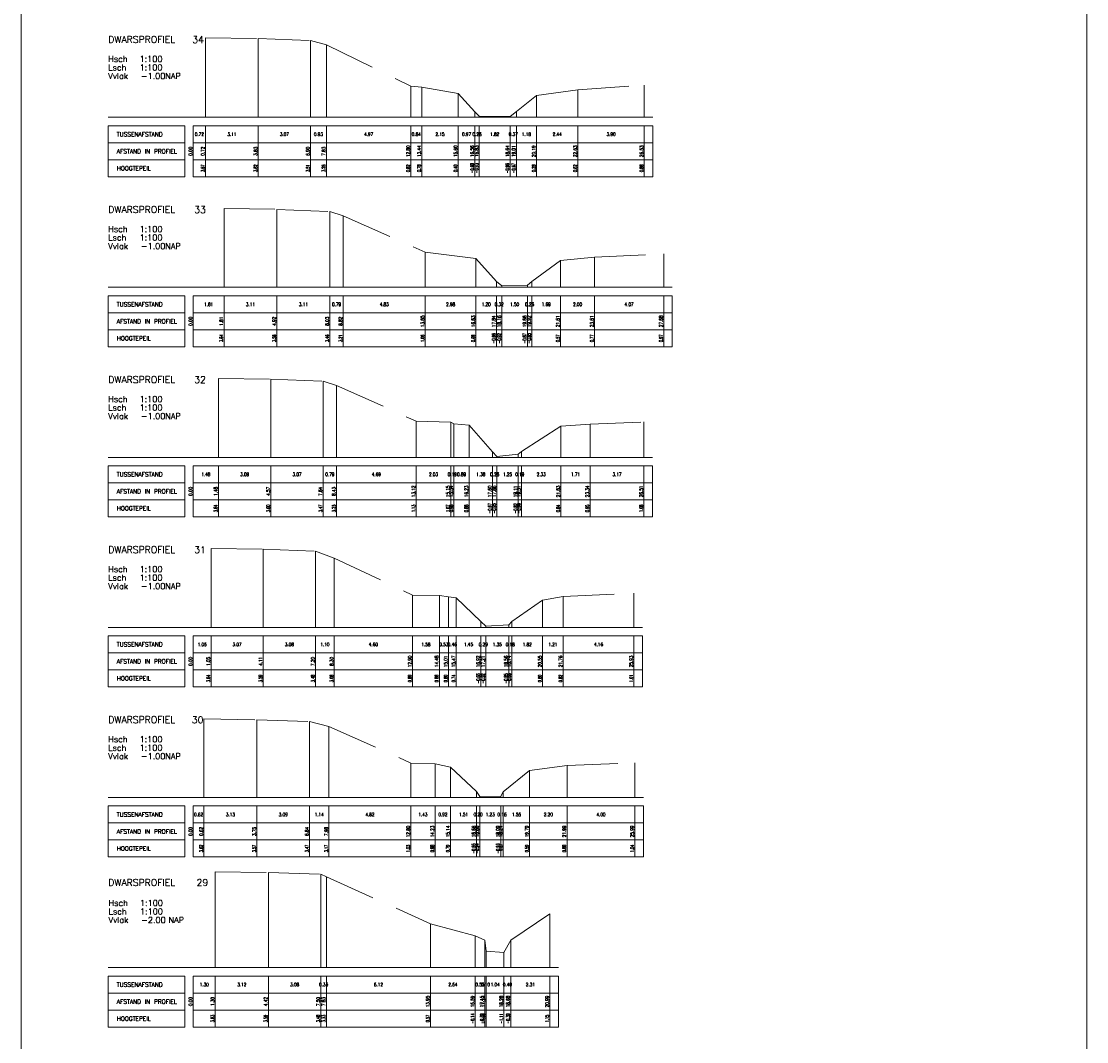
# Model space of a CAD drawing. Header units: metres. Extents: x 102665 to 103901, y 415762 to 419767.
# Tile 20 of 93: x 103575 to 103637, y 417348 to 417408. Entities that reach past the tile are written whole.
import ezdxf
from ezdxf.enums import TextEntityAlignment as Align

# ---------------------------------------------------------------- set-up
doc = ezdxf.new("R2010")
doc.units = ezdxf.units.M
doc.header["$MEASUREMENT"] = 0
doc.linetypes.add('HIDDEN', pattern=[4.5, 3, -1.5])
for name, color, linetype, lineweight in [('DTM-dwarsprofiel', 7, 'Continuous', 0), ('DTM-profiellijn', 7, 'Continuous', 0), ('DTM_01-10-2013_terrestrisch', 165, 'Continuous', 0)]:
    doc.layers.add(name, color=color, linetype=linetype, lineweight=lineweight)
doc.styles.get("Standard").update_dxf_attribs({"font": 'txt.shx'})

msp = doc.modelspace()

# ---------------------------------------------------------------- linework, layer by layer
at = {"layer": 'DTM-dwarsprofiel', "linetype": 'Continuous'}
for p, q in [((103579.747, 417402.519), (103611.779, 417402.519)), ((103584.747, 417401.019), (103584.747, 417402.019)), ((103585.466, 417401.019), (103585.466, 417402.019)), ((103588.574, 417401.019), (103588.574, 417402.019)), ((103591.647, 417401.019), (103591.647, 417402.019)), ((103592.578, 417401.019), (103592.578, 417402.019)), ((103597.552, 417401.019), (103597.552, 417402.019)), ((103598.191, 417401.019), (103598.191, 417402.019)), ((103600.343, 417401.019), (103600.343, 417402.019)), ((103601.311, 417401.019), (103601.311, 417402.019)), ((103601.573, 417401.019), (103601.573, 417402.019)), ((103603.389, 417401.019), (103603.389, 417402.019)), ((103603.757, 417401.019), (103603.757, 417402.019)), ((103604.939, 417401.019), (103604.939, 417402.019)), ((103607.38, 417401.019), (103607.38, 417402.019)), ((103611.279, 417401.019), (103611.279, 417402.019)), ((103579.747, 417392.519), (103612.927, 417392.519)), ((103584.747, 417391.019), (103584.747, 417392.019)), ((103586.556, 417391.019), (103586.556, 417392.019)), ((103589.669, 417391.019), (103589.669, 417392.019)), ((103592.78, 417391.019), (103592.78, 417392.019)), ((103593.57, 417391.019), (103593.57, 417392.019)), ((103598.398, 417391.019), (103598.398, 417392.019)), ((103601.381, 417391.019), (103601.381, 417392.019)), ((103602.585, 417391.019), (103602.585, 417392.019)), ((103602.907, 417391.019), (103602.907, 417392.019)), ((103604.404, 417391.019), (103604.404, 417392.019)), ((103604.663, 417391.019), (103604.663, 417392.019)), ((103606.357, 417391.019), (103606.357, 417392.019)), ((103608.358, 417391.019), (103608.358, 417392.019)), ((103612.427, 417391.019), (103612.427, 417392.019)), ((103579.747, 417382.519), (103611.76, 417382.519)), ((103584.747, 417381.019), (103584.747, 417382.019)), ((103586.227, 417381.019), (103586.227, 417382.019)), ((103586.228, 417381.019), (103586.228, 417382.019)), ((103589.314, 417381.019), (103589.314, 417382.019)), ((103592.386, 417381.019), (103592.386, 417382.019)), ((103593.175, 417381.019), (103593.175, 417382.019)), ((103597.867, 417381.019), (103597.867, 417382.019)), ((103599.896, 417381.019), (103599.896, 417382.019)), ((103600.083, 417381.019), (103600.083, 417382.019)), ((103600.975, 417381.019), (103600.975, 417382.019)), ((103602.35, 417381.019), (103602.35, 417382.019)), ((103602.611, 417381.019), (103602.611, 417382.019)), ((103603.862, 417381.019), (103603.862, 417382.019)), ((103604.055, 417381.019), (103604.055, 417382.019)), ((103606.381, 417381.019), (103606.381, 417382.019)), ((103608.092, 417381.019), (103608.092, 417382.019)), ((103611.26, 417381.019), (103611.26, 417382.019)), ((103579.747, 417372.519), (103611.173, 417372.519)), ((103584.747, 417371.019), (103584.747, 417372.019)), ((103585.793, 417371.019), (103585.793, 417372.019)), ((103588.862, 417371.019), (103588.862, 417372.019)), ((103591.942, 417371.019), (103591.942, 417372.019)), ((103593.046, 417371.019), (103593.046, 417372.019)), ((103597.645, 417371.019), (103597.645, 417372.019)), ((103599.226, 417371.019), (103599.226, 417372.019)), ((103599.76, 417371.019), (103599.76, 417372.019)), ((103600.221, 417371.019), (103600.221, 417372.019)), ((103601.671, 417371.019), (103601.671, 417372.019)), ((103601.958, 417371.019), (103601.958, 417372.019)), ((103603.309, 417371.019), (103603.309, 417372.019)), ((103603.484, 417371.019), (103603.484, 417372.019)), ((103605.301, 417371.019), (103605.301, 417372.019)), ((103606.51, 417371.019), (103606.51, 417372.019)), ((103610.673, 417371.019), (103610.673, 417372.019)), ((103579.747, 417362.519), (103611.232, 417362.519)), ((103584.747, 417361.019), (103584.747, 417362.019)), ((103585.371, 417361.019), (103585.371, 417362.019)), ((103588.496, 417361.019), (103588.496, 417362.019)), ((103591.586, 417361.019), (103591.586, 417362.019)), ((103592.73, 417361.019), (103592.73, 417362.019)), ((103597.548, 417361.019), (103597.548, 417362.019)), ((103598.974, 417361.019), (103598.974, 417362.019)), ((103599.892, 417361.019), (103599.892, 417362.019)), ((103601.406, 417361.019), (103601.406, 417362.019)), ((103601.606, 417361.019), (103601.606, 417362.019)), ((103602.834, 417361.019), (103602.834, 417362.019)), ((103602.989, 417361.019), (103602.989, 417362.019)), ((103604.539, 417361.019), (103604.539, 417362.019)), ((103606.737, 417361.019), (103606.737, 417362.019)), ((103610.732, 417361.019), (103610.732, 417362.019)), ((103579.747, 417352.519), (103606.232, 417352.519)), ((103584.747, 417351.019), (103584.747, 417352.019)), ((103586.044, 417351.019), (103586.044, 417352.019)), ((103589.167, 417351.019), (103589.167, 417352.019)), ((103592.251, 417351.019), (103592.251, 417352.019)), ((103592.578, 417351.019), (103592.578, 417352.019)), ((103598.701, 417351.019), (103598.701, 417352.019)), ((103601.339, 417351.019), (103601.339, 417352.019)), ((103601.894, 417351.019), (103601.894, 417352.019)), ((103601.989, 417351.019), (103601.989, 417352.019)), ((103603.029, 417351.019), (103603.029, 417352.019)), ((103603.426, 417351.019), (103603.426, 417352.019)), ((103605.732, 417351.019), (103605.732, 417352.019))]:
    msp.add_line(p, q, dxfattribs=at)
at = {"layer": 'DTM-dwarsprofiel', "color": 7, "linetype": 'Continuous'}
for p, q in [((103579.747, 417402.019), (103579.747, 417399.019)), ((103579.747, 417402.019), (103584.247, 417402.019)), ((103584.247, 417402.019), (103584.247, 417399.019)), ((103584.747, 417402.019), (103584.747, 417399.019)), ((103584.747, 417402.019), (103611.779, 417402.019)), ((103611.779, 417402.019), (103611.779, 417399.019)), ((103579.747, 417401.019), (103584.247, 417401.019)), ((103584.747, 417400.019), (103584.747, 417401.019)), ((103584.747, 417401.019), (103611.779, 417401.019)), ((103585.466, 417400.019), (103585.466, 417401.019)), ((103588.574, 417400.019), (103588.574, 417401.019)), ((103591.647, 417400.019), (103591.647, 417401.019)), ((103592.578, 417400.019), (103592.578, 417401.019)), ((103597.552, 417400.019), (103597.552, 417401.019)), ((103598.191, 417400.019), (103598.191, 417401.019)), ((103600.343, 417400.019), (103600.343, 417401.019)), ((103601.311, 417400.019), (103601.311, 417401.019)), ((103601.573, 417400.019), (103601.573, 417401.019)), ((103603.389, 417400.019), (103603.389, 417401.019)), ((103603.757, 417400.019), (103603.757, 417401.019)), ((103604.939, 417400.019), (103604.939, 417401.019)), ((103607.38, 417400.019), (103607.38, 417401.019)), ((103611.279, 417400.019), (103611.279, 417401.019)), ((103579.747, 417400.019), (103584.247, 417400.019)), ((103584.747, 417400.019), (103611.779, 417400.019)), ((103585.466, 417399.019), (103585.466, 417400.019)), ((103588.574, 417399.019), (103588.574, 417400.019)), ((103591.647, 417399.019), (103591.647, 417400.019)), ((103592.578, 417399.019), (103592.578, 417400.019)), ((103597.552, 417399.019), (103597.552, 417400.019)), ((103598.191, 417399.019), (103598.191, 417400.019)), ((103600.343, 417399.019), (103600.343, 417400.019)), ((103601.311, 417399.019), (103601.311, 417400.019)), ((103601.573, 417399.019), (103601.573, 417400.019)), ((103603.389, 417399.019), (103603.389, 417400.019)), ((103603.757, 417399.019), (103603.757, 417400.019)), ((103604.939, 417399.019), (103604.939, 417400.019)), ((103607.38, 417399.019), (103607.38, 417400.019)), ((103611.279, 417399.019), (103611.279, 417400.019)), ((103579.747, 417399.019), (103584.247, 417399.019)), ((103584.747, 417399.019), (103611.779, 417399.019)), ((103579.747, 417392.019), (103579.747, 417389.019)), ((103579.747, 417392.019), (103584.247, 417392.019)), ((103584.247, 417392.019), (103584.247, 417389.019)), ((103584.747, 417392.019), (103584.747, 417389.019)), ((103584.747, 417392.019), (103612.927, 417392.019)), ((103612.927, 417392.019), (103612.927, 417389.019)), ((103579.747, 417391.019), (103584.247, 417391.019)), ((103584.747, 417390.019), (103584.747, 417391.019)), ((103584.747, 417391.019), (103612.927, 417391.019)), ((103586.556, 417390.019), (103586.556, 417391.019)), ((103589.669, 417390.019), (103589.669, 417391.019)), ((103592.78, 417390.019), (103592.78, 417391.019)), ((103593.57, 417390.019), (103593.57, 417391.019)), ((103598.398, 417390.019), (103598.398, 417391.019)), ((103601.381, 417390.019), (103601.381, 417391.019)), ((103602.585, 417390.019), (103602.585, 417391.019)), ((103602.907, 417390.019), (103602.907, 417391.019)), ((103604.404, 417390.019), (103604.404, 417391.019)), ((103604.663, 417390.019), (103604.663, 417391.019)), ((103606.357, 417390.019), (103606.357, 417391.019)), ((103608.358, 417390.019), (103608.358, 417391.019)), ((103612.427, 417390.019), (103612.427, 417391.019)), ((103579.747, 417390.019), (103584.247, 417390.019)), ((103584.747, 417390.019), (103612.927, 417390.019)), ((103586.556, 417389.019), (103586.556, 417390.019)), ((103589.669, 417389.019), (103589.669, 417390.019)), ((103592.78, 417389.019), (103592.78, 417390.019)), ((103593.57, 417389.019), (103593.57, 417390.019)), ((103598.398, 417389.019), (103598.398, 417390.019)), ((103601.381, 417389.019), (103601.381, 417390.019)), ((103602.585, 417389.019), (103602.585, 417390.019)), ((103602.907, 417389.019), (103602.907, 417390.019)), ((103604.404, 417389.019), (103604.404, 417390.019)), ((103604.663, 417389.019), (103604.663, 417390.019)), ((103606.357, 417389.019), (103606.357, 417390.019)), ((103608.358, 417389.019), (103608.358, 417390.019)), ((103612.427, 417389.019), (103612.427, 417390.019)), ((103579.747, 417389.019), (103584.247, 417389.019)), ((103584.747, 417389.019), (103612.927, 417389.019)), ((103579.747, 417382.019), (103579.747, 417379.019)), ((103579.747, 417382.019), (103584.247, 417382.019)), ((103584.247, 417382.019), (103584.247, 417379.019)), ((103584.747, 417382.019), (103584.747, 417379.019)), ((103584.747, 417382.019), (103611.76, 417382.019)), ((103611.76, 417382.019), (103611.76, 417379.019)), ((103579.747, 417381.019), (103584.247, 417381.019)), ((103584.747, 417380.019), (103584.747, 417381.019)), ((103584.747, 417381.019), (103611.76, 417381.019)), ((103586.227, 417380.019), (103586.227, 417381.019)), ((103586.228, 417380.019), (103586.228, 417381.019)), ((103589.314, 417380.019), (103589.314, 417381.019)), ((103592.386, 417380.019), (103592.386, 417381.019)), ((103593.175, 417380.019), (103593.175, 417381.019)), ((103597.867, 417380.019), (103597.867, 417381.019)), ((103599.896, 417380.019), (103599.896, 417381.019)), ((103600.083, 417380.019), (103600.083, 417381.019)), ((103600.975, 417380.019), (103600.975, 417381.019)), ((103602.35, 417380.019), (103602.35, 417381.019)), ((103602.611, 417380.019), (103602.611, 417381.019)), ((103603.862, 417380.019), (103603.862, 417381.019)), ((103604.055, 417380.019), (103604.055, 417381.019)), ((103606.381, 417380.019), (103606.381, 417381.019)), ((103608.092, 417380.019), (103608.092, 417381.019)), ((103611.26, 417380.019), (103611.26, 417381.019)), ((103579.747, 417380.019), (103584.247, 417380.019)), ((103584.747, 417380.019), (103611.76, 417380.019)), ((103586.227, 417379.019), (103586.227, 417380.019)), ((103586.228, 417379.019), (103586.228, 417380.019)), ((103589.314, 417379.019), (103589.314, 417380.019)), ((103592.386, 417379.019), (103592.386, 417380.019)), ((103593.175, 417379.019), (103593.175, 417380.019)), ((103597.867, 417379.019), (103597.867, 417380.019)), ((103599.896, 417379.019), (103599.896, 417380.019)), ((103600.083, 417379.019), (103600.083, 417380.019)), ((103600.975, 417379.019), (103600.975, 417380.019)), ((103602.35, 417379.019), (103602.35, 417380.019)), ((103602.611, 417379.019), (103602.611, 417380.019)), ((103603.862, 417379.019), (103603.862, 417380.019)), ((103604.055, 417379.019), (103604.055, 417380.019)), ((103606.381, 417379.019), (103606.381, 417380.019)), ((103608.092, 417379.019), (103608.092, 417380.019)), ((103611.26, 417379.019), (103611.26, 417380.019)), ((103579.747, 417379.019), (103584.247, 417379.019)), ((103584.747, 417379.019), (103611.76, 417379.019)), ((103579.747, 417372.019), (103579.747, 417369.019)), ((103579.747, 417372.019), (103584.247, 417372.019)), ((103584.247, 417372.019), (103584.247, 417369.019)), ((103584.747, 417372.019), (103584.747, 417369.019)), ((103584.747, 417372.019), (103611.173, 417372.019)), ((103611.173, 417372.019), (103611.173, 417369.019)), ((103579.747, 417371.019), (103584.247, 417371.019)), ((103584.747, 417370.019), (103584.747, 417371.019)), ((103584.747, 417371.019), (103611.173, 417371.019)), ((103585.793, 417370.019), (103585.793, 417371.019)), ((103588.862, 417370.019), (103588.862, 417371.019)), ((103591.942, 417370.019), (103591.942, 417371.019)), ((103593.046, 417370.019), (103593.046, 417371.019)), ((103597.645, 417370.019), (103597.645, 417371.019)), ((103599.226, 417370.019), (103599.226, 417371.019)), ((103599.76, 417370.019), (103599.76, 417371.019)), ((103600.221, 417370.019), (103600.221, 417371.019)), ((103601.671, 417370.019), (103601.671, 417371.019)), ((103601.958, 417370.019), (103601.958, 417371.019)), ((103603.309, 417370.019), (103603.309, 417371.019)), ((103603.484, 417370.019), (103603.484, 417371.019)), ((103605.301, 417370.019), (103605.301, 417371.019)), ((103606.51, 417370.019), (103606.51, 417371.019)), ((103610.673, 417370.019), (103610.673, 417371.019)), ((103579.747, 417370.019), (103584.247, 417370.019)), ((103584.747, 417370.019), (103611.173, 417370.019)), ((103585.793, 417369.019), (103585.793, 417370.019)), ((103588.862, 417369.019), (103588.862, 417370.019)), ((103591.942, 417369.019), (103591.942, 417370.019)), ((103593.046, 417369.019), (103593.046, 417370.019)), ((103597.645, 417369.019), (103597.645, 417370.019)), ((103599.226, 417369.019), (103599.226, 417370.019)), ((103599.76, 417369.019), (103599.76, 417370.019)), ((103600.221, 417369.019), (103600.221, 417370.019)), ((103601.671, 417369.019), (103601.671, 417370.019)), ((103601.958, 417369.019), (103601.958, 417370.019)), ((103603.309, 417369.019), (103603.309, 417370.019)), ((103603.484, 417369.019), (103603.484, 417370.019)), ((103605.301, 417369.019), (103605.301, 417370.019)), ((103606.51, 417369.019), (103606.51, 417370.019)), ((103610.673, 417369.019), (103610.673, 417370.019)), ((103579.747, 417369.019), (103584.247, 417369.019)), ((103584.747, 417369.019), (103611.173, 417369.019)), ((103579.747, 417362.019), (103579.747, 417359.019)), ((103579.747, 417362.019), (103584.247, 417362.019)), ((103584.247, 417362.019), (103584.247, 417359.019)), ((103584.747, 417362.019), (103584.747, 417359.019)), ((103584.747, 417362.019), (103611.232, 417362.019)), ((103611.232, 417362.019), (103611.232, 417359.019)), ((103579.747, 417361.019), (103584.247, 417361.019)), ((103584.747, 417360.019), (103584.747, 417361.019)), ((103584.747, 417361.019), (103611.232, 417361.019)), ((103585.371, 417360.019), (103585.371, 417361.019)), ((103588.496, 417360.019), (103588.496, 417361.019)), ((103591.586, 417360.019), (103591.586, 417361.019)), ((103592.73, 417360.019), (103592.73, 417361.019)), ((103597.548, 417360.019), (103597.548, 417361.019)), ((103598.974, 417360.019), (103598.974, 417361.019)), ((103599.892, 417360.019), (103599.892, 417361.019)), ((103601.406, 417360.019), (103601.406, 417361.019)), ((103601.606, 417360.019), (103601.606, 417361.019)), ((103602.834, 417360.019), (103602.834, 417361.019)), ((103602.989, 417360.019), (103602.989, 417361.019)), ((103604.539, 417360.019), (103604.539, 417361.019)), ((103606.737, 417360.019), (103606.737, 417361.019)), ((103610.732, 417360.019), (103610.732, 417361.019)), ((103579.747, 417360.019), (103584.247, 417360.019)), ((103584.747, 417360.019), (103611.232, 417360.019)), ((103585.371, 417359.019), (103585.371, 417360.019)), ((103588.496, 417359.019), (103588.496, 417360.019)), ((103591.586, 417359.019), (103591.586, 417360.019)), ((103592.73, 417359.019), (103592.73, 417360.019)), ((103597.548, 417359.019), (103597.548, 417360.019)), ((103598.974, 417359.019), (103598.974, 417360.019)), ((103599.892, 417359.019), (103599.892, 417360.019)), ((103601.406, 417359.019), (103601.406, 417360.019)), ((103601.606, 417359.019), (103601.606, 417360.019)), ((103602.834, 417359.019), (103602.834, 417360.019)), ((103602.989, 417359.019), (103602.989, 417360.019)), ((103604.539, 417359.019), (103604.539, 417360.019)), ((103606.737, 417359.019), (103606.737, 417360.019)), ((103610.732, 417359.019), (103610.732, 417360.019)), ((103579.747, 417359.019), (103584.247, 417359.019)), ((103584.747, 417359.019), (103611.232, 417359.019)), ((103579.747, 417352.019), (103579.747, 417349.019)), ((103579.747, 417352.019), (103584.247, 417352.019)), ((103584.247, 417352.019), (103584.247, 417349.019)), ((103584.747, 417352.019), (103584.747, 417349.019)), ((103584.747, 417352.019), (103606.232, 417352.019)), ((103606.232, 417352.019), (103606.232, 417349.019)), ((103579.747, 417351.019), (103584.247, 417351.019)), ((103584.747, 417350.019), (103584.747, 417351.019)), ((103584.747, 417351.019), (103606.232, 417351.019)), ((103586.044, 417350.019), (103586.044, 417351.019)), ((103589.167, 417350.019), (103589.167, 417351.019)), ((103592.251, 417350.019), (103592.251, 417351.019)), ((103592.578, 417350.019), (103592.578, 417351.019)), ((103598.701, 417350.019), (103598.701, 417351.019)), ((103601.339, 417350.019), (103601.339, 417351.019)), ((103601.894, 417350.019), (103601.894, 417351.019)), ((103601.989, 417350.019), (103601.989, 417351.019)), ((103603.029, 417350.019), (103603.029, 417351.019)), ((103603.426, 417350.019), (103603.426, 417351.019)), ((103605.732, 417350.019), (103605.732, 417351.019)), ((103579.747, 417350.019), (103584.247, 417350.019)), ((103584.747, 417350.019), (103606.232, 417350.019)), ((103586.044, 417349.019), (103586.044, 417350.019)), ((103589.167, 417349.019), (103589.167, 417350.019)), ((103592.251, 417349.019), (103592.251, 417350.019)), ((103592.578, 417349.019), (103592.578, 417350.019)), ((103598.701, 417349.019), (103598.701, 417350.019)), ((103601.339, 417349.019), (103601.339, 417350.019)), ((103601.894, 417349.019), (103601.894, 417350.019)), ((103601.989, 417349.019), (103601.989, 417350.019)), ((103603.029, 417349.019), (103603.029, 417350.019)), ((103603.426, 417349.019), (103603.426, 417350.019)), ((103605.732, 417349.019), (103605.732, 417350.019)), ((103579.747, 417349.019), (103584.247, 417349.019)), ((103584.747, 417349.019), (103606.232, 417349.019))]:
    msp.add_line(p, q, dxfattribs=at)
at = {"layer": 'DTM-profiellijn', "linetype": 'Continuous'}
for p, q in [((103585.466, 417402.519), (103585.466, 417407.187)), ((103588.574, 417402.519), (103588.574, 417407.143)), ((103591.647, 417402.519), (103591.647, 417407.033)), ((103592.578, 417402.519), (103592.578, 417406.782)), ((103597.552, 417402.519), (103597.552, 417404.341)), ((103598.191, 417402.519), (103598.191, 417404.294)), ((103607.38, 417402.519), (103607.38, 417404.139)), ((103611.279, 417402.519), (103611.279, 417404.399)), ((103600.343, 417402.519), (103600.343, 417403.919)), ((103604.939, 417402.519), (103604.939, 417403.804)), ((103601.311, 417402.519), (103601.311, 417402.834)), ((103603.757, 417402.519), (103603.757, 417402.854)), ((103601.573, 417402.519), (103601.573, 417402.59)), ((103603.389, 417402.519), (103603.389, 417402.555)), ((103586.556, 417392.519), (103586.556, 417397.155)), ((103589.669, 417392.519), (103589.669, 417397.103)), ((103592.78, 417392.519), (103592.78, 417396.979)), ((103593.57, 417392.519), (103593.57, 417396.724)), ((103598.398, 417392.519), (103598.398, 417394.581)), ((103601.381, 417392.519), (103601.381, 417394.213)), ((103606.357, 417392.519), (103606.357, 417394.09)), ((103608.358, 417392.519), (103608.358, 417394.285)), ((103612.427, 417392.519), (103612.427, 417394.49)), ((103602.585, 417392.519), (103602.585, 417392.863)), ((103604.663, 417392.519), (103604.663, 417392.869)), ((103602.907, 417392.519), (103602.907, 417392.596)), ((103604.404, 417392.519), (103604.404, 417392.653)), ((103586.227, 417382.519), (103586.227, 417387.159)), ((103586.228, 417382.519), (103586.228, 417387.159)), ((103589.314, 417382.519), (103589.314, 417387.116)), ((103592.386, 417382.519), (103592.386, 417386.993)), ((103593.175, 417382.519), (103593.175, 417386.746)), ((103597.867, 417382.519), (103597.867, 417384.65)), ((103599.896, 417382.519), (103599.896, 417384.588)), ((103611.26, 417382.519), (103611.26, 417384.599)), ((103600.083, 417382.519), (103600.083, 417384.5)), ((103600.975, 417382.519), (103600.975, 417384.403)), ((103606.381, 417382.519), (103606.381, 417384.359)), ((103608.092, 417382.519), (103608.092, 417384.47)), ((103602.35, 417382.519), (103602.35, 417382.846)), ((103604.055, 417382.519), (103604.055, 417382.857)), ((103602.611, 417382.519), (103602.611, 417382.573)), ((103603.862, 417382.519), (103603.862, 417382.7)), ((103585.793, 417372.519), (103585.793, 417377.158)), ((103588.862, 417372.519), (103588.862, 417377.111)), ((103591.942, 417372.519), (103591.942, 417376.996)), ((103593.046, 417372.519), (103593.046, 417376.597)), ((103597.645, 417372.519), (103597.645, 417374.413)), ((103599.226, 417372.519), (103599.226, 417374.4)), ((103599.76, 417372.519), (103599.76, 417374.315)), ((103600.221, 417372.519), (103600.221, 417374.26)), ((103605.301, 417372.519), (103605.301, 417374.123)), ((103606.51, 417372.519), (103606.51, 417374.335)), ((103610.673, 417372.519), (103610.673, 417374.529)), ((103601.671, 417372.519), (103601.671, 417372.86)), ((103603.484, 417372.519), (103603.484, 417372.861)), ((103601.958, 417372.519), (103601.958, 417372.602)), ((103603.309, 417372.519), (103603.309, 417372.667)), ((103585.371, 417362.519), (103585.371, 417367.137)), ((103588.496, 417362.519), (103588.496, 417367.092)), ((103591.586, 417362.519), (103591.586, 417366.986)), ((103592.73, 417362.519), (103592.73, 417366.692)), ((103597.548, 417362.519), (103597.548, 417364.545)), ((103610.732, 417362.519), (103610.732, 417364.561)), ((103598.974, 417362.519), (103598.974, 417364.503)), ((103599.892, 417362.519), (103599.892, 417364.31)), ((103604.539, 417362.519), (103604.539, 417364.112)), ((103606.737, 417362.519), (103606.737, 417364.396)), ((103601.406, 417362.519), (103601.406, 417362.873)), ((103602.989, 417362.519), (103602.989, 417362.849)), ((103601.606, 417362.519), (103601.606, 417362.58)), ((103602.834, 417362.519), (103602.834, 417362.591)), ((103586.044, 417352.519), (103586.044, 417358.148)), ((103589.167, 417352.519), (103589.167, 417358.104)), ((103592.251, 417352.519), (103592.251, 417358.001)), ((103592.578, 417352.519), (103592.578, 417357.848)), ((103605.732, 417352.519), (103605.732, 417355.673)), ((103598.701, 417352.519), (103598.701, 417355.093)), ((103601.339, 417352.519), (103601.339, 417354.379)), ((103601.894, 417352.519), (103601.894, 417354.128)), ((103603.426, 417352.519), (103603.426, 417354.128)), ((103601.989, 417352.519), (103601.989, 417353.487)), ((103603.029, 417352.519), (103603.029, 417353.407))]:
    msp.add_line(p, q, dxfattribs=at)
at = {"layer": 'DTM-profiellijn', "color": 1, "linetype": 'HIDDEN'}
for points in [[(103585.466, 417407.187), (103588.574, 417407.143), (103591.647, 417407.033), (103592.578, 417406.782), (103597.552, 417404.341), (103598.191, 417404.294), (103600.343, 417403.919), (103601.311, 417402.834), (103601.573, 417402.59), (103603.389, 417402.555), (103603.757, 417402.854), (103604.939, 417403.804), (103607.38, 417404.139), (103611.279, 417404.399)], [(103586.556, 417397.155), (103589.669, 417397.103), (103592.78, 417396.979), (103593.57, 417396.724), (103598.398, 417394.581), (103601.381, 417394.213), (103602.585, 417392.863), (103602.907, 417392.596), (103604.404, 417392.653), (103604.663, 417392.869), (103606.357, 417394.09), (103608.358, 417394.285), (103612.427, 417394.49)], [(103586.227, 417387.159), (103586.228, 417387.159), (103589.314, 417387.116), (103592.386, 417386.993), (103593.175, 417386.746), (103597.867, 417384.65), (103599.896, 417384.588), (103600.083, 417384.5), (103600.975, 417384.403), (103602.35, 417382.846), (103602.611, 417382.573), (103603.862, 417382.7), (103604.055, 417382.857), (103606.381, 417384.359), (103608.092, 417384.47), (103611.26, 417384.599)], [(103585.793, 417377.158), (103588.862, 417377.111), (103591.942, 417376.996), (103593.046, 417376.597), (103597.645, 417374.413), (103599.226, 417374.4), (103599.76, 417374.315), (103600.221, 417374.26), (103601.671, 417372.86), (103601.958, 417372.602), (103603.309, 417372.667), (103603.484, 417372.861), (103605.301, 417374.123), (103606.51, 417374.335), (103610.673, 417374.529)], [(103585.371, 417367.137), (103588.496, 417367.092), (103591.586, 417366.986), (103592.73, 417366.692), (103597.548, 417364.545), (103598.974, 417364.503), (103599.892, 417364.31), (103601.406, 417362.873), (103601.606, 417362.58), (103602.834, 417362.591), (103602.989, 417362.849), (103604.539, 417364.112), (103606.737, 417364.396), (103610.732, 417364.561)], [(103586.044, 417358.148), (103589.167, 417358.104), (103592.251, 417358.001), (103592.578, 417357.848), (103598.701, 417355.093), (103601.339, 417354.379), (103601.894, 417354.128), (103601.989, 417353.487), (103603.029, 417353.407), (103603.426, 417354.128), (103605.732, 417355.673)]]:
    msp.add_lwpolyline(points, dxfattribs=at)
at = {"layer": 'DTM_01-10-2013_terrestrisch'}
msp.add_3dface([(103574.63, 417552.758), (103637.313, 417552.758), (103637.313, 417068.172), (103574.63, 417068.172)], dxfattribs=at)

# ---------------------------------------------------------------- texts
at = {"layer": 'DTM-dwarsprofiel', "color": 6, "linetype": 'ByBlock'}
for p in [(103579.747, 417407.092), (103579.747, 417397.092), (103579.747, 417387.092), (103579.747, 417377.092), (103579.747, 417367.092), (103579.747, 417357.519)]:
    msp.add_text('DWARSPROFIEL', height=0.4, dxfattribs=at).set_placement(p, align=Align.MIDDLE_LEFT)
at = {"layer": 'DTM-dwarsprofiel', "color": 7, "linetype": 'ByBlock'}
for s, p in [('Hsch', (103579.747, 417405.945)), ('Lsch', (103579.747, 417405.445)), ('Vvlak', (103579.747, 417404.945)), ('NAP', (103583.096, 417404.945)), ('Hsch', (103579.747, 417395.945)), ('Lsch', (103579.747, 417395.445)), ('Vvlak', (103579.747, 417394.945)), ('NAP', (103583.096, 417394.945)), ('Hsch', (103579.747, 417385.945)), ('Lsch', (103579.747, 417385.445)), ('Vvlak', (103579.747, 417384.945)), ('NAP', (103583.096, 417384.945)), ('Hsch', (103579.747, 417375.945)), ('Lsch', (103579.747, 417375.445)), ('Vvlak', (103579.747, 417374.945)), ('NAP', (103583.096, 417374.945)), ('Hsch', (103579.747, 417365.945)), ('Lsch', (103579.747, 417365.445)), ('Vvlak', (103579.747, 417364.945)), ('NAP', (103583.096, 417364.945)), ('Hsch', (103579.767, 417356.315)), ('Lsch', (103579.767, 417355.815)), ('Vvlak', (103579.767, 417355.315)), ('NAP', (103583.288, 417355.315))]:
    msp.add_text(s, height=0.35, dxfattribs=at).set_placement(p, align=Align.MIDDLE_LEFT)
at = {"layer": 'DTM-dwarsprofiel'}
for s, p in [('TUSSENAFSTAND', (103580.247, 417401.519)), ('AFSTAND IN PROFIEL', (103580.247, 417400.519)), ('HOOGTEPEIL', (103580.247, 417399.519)), ('TUSSENAFSTAND', (103580.247, 417391.519)), ('AFSTAND IN PROFIEL', (103580.247, 417390.519)), ('HOOGTEPEIL', (103580.247, 417389.519)), ('TUSSENAFSTAND', (103580.247, 417381.519)), ('AFSTAND IN PROFIEL', (103580.247, 417380.519)), ('HOOGTEPEIL', (103580.247, 417379.519)), ('TUSSENAFSTAND', (103580.247, 417371.519)), ('AFSTAND IN PROFIEL', (103580.247, 417370.519)), ('HOOGTEPEIL', (103580.247, 417369.519)), ('TUSSENAFSTAND', (103580.247, 417361.519)), ('AFSTAND IN PROFIEL', (103580.247, 417360.519)), ('HOOGTEPEIL', (103580.247, 417359.519)), ('TUSSENAFSTAND', (103580.247, 417351.519)), ('AFSTAND IN PROFIEL', (103580.247, 417350.519)), ('HOOGTEPEIL', (103580.247, 417349.519))]:
    msp.add_text(s, height=0.25, dxfattribs=at).set_placement(p, align=Align.MIDDLE_LEFT)
at = {"layer": 'DTM-dwarsprofiel', "width": 0.8}
for s, p in [('0.72', (103585.106, 417401.519)), ('3.11', (103587.02, 417401.519)), ('3.07', (103590.11, 417401.519)), ('0.93', (103592.112, 417401.519)), ('4.97', (103595.065, 417401.519)), ('0.64', (103597.871, 417401.519)), ('2.15', (103599.267, 417401.519)), ('0.97', (103600.827, 417401.519)), ('0.26', (103601.442, 417401.519)), ('1.82', (103602.481, 417401.519)), ('0.37', (103603.573, 417401.519)), ('1.18', (103604.348, 417401.519)), ('2.44', (103606.159, 417401.519)), ('3.90', (103609.329, 417401.519)), ('1.81', (103585.651, 417391.519)), ('3.11', (103588.112, 417391.519)), ('3.11', (103591.225, 417391.519)), ('0.79', (103593.175, 417391.519)), ('4.83', (103595.984, 417391.519)), ('2.98', (103599.889, 417391.519)), ('1.20', (103601.983, 417391.519)), ('0.32', (103602.746, 417391.519)), ('1.50', (103603.655, 417391.519)), ('0.26', (103604.533, 417391.519)), ('1.69', (103605.51, 417391.519)), ('2.00', (103607.357, 417391.519)), ('4.07', (103610.393, 417391.519)), ('1.48', (103585.487, 417381.519)), ('3.09', (103587.771, 417381.519)), ('3.07', (103590.85, 417381.519)), ('0.79', (103592.78, 417381.519)), ('4.69', (103595.521, 417381.519)), ('2.03', (103598.881, 417381.519)), ('0.19', (103599.989, 417381.519)), ('0.89', (103600.529, 417381.519)), ('1.38', (103601.663, 417381.519)), ('0.26', (103602.481, 417381.519)), ('1.25', (103603.236, 417381.519)), ('0.19', (103603.958, 417381.519)), ('2.33', (103605.218, 417381.519)), ('1.71', (103607.236, 417381.519)), ('3.17', (103609.676, 417381.519)), ('1.05', (103585.27, 417371.519)), ('3.07', (103587.327, 417371.519)), ('3.08', (103590.402, 417371.519)), ('1.10', (103592.494, 417371.519)), ('4.60', (103595.346, 417371.519)), ('1.58', (103598.435, 417371.519)), ('0.53', (103599.493, 417371.519)), ('0.46', (103599.99, 417371.519)), ('1.45', (103600.946, 417371.519)), ('0.29', (103601.814, 417371.519)), ('1.35', (103602.633, 417371.519)), ('0.18', (103603.396, 417371.519)), ('1.82', (103604.393, 417371.519)), ('1.21', (103605.906, 417371.519)), ('4.16', (103608.592, 417371.519)), ('0.62', (103585.059, 417361.519)), ('3.13', (103586.933, 417361.519)), ('3.09', (103590.041, 417361.519)), ('1.14', (103592.158, 417361.519)), ('4.82', (103595.139, 417361.519)), ('1.43', (103598.261, 417361.519)), ('0.92', (103599.433, 417361.519)), ('1.51', (103600.649, 417361.519)), ('0.20', (103601.506, 417361.519)), ('1.23', (103602.22, 417361.519)), ('0.16', (103602.912, 417361.519)), ('1.55', (103603.764, 417361.519)), ('2.20', (103605.638, 417361.519)), ('4.00', (103608.734, 417361.519)), ('1.30', (103585.395, 417351.519)), ('3.12', (103587.605, 417351.519)), ('3.08', (103590.709, 417351.519)), ('0.33', (103592.414, 417351.519)), ('6.12', (103595.64, 417351.519)), ('2.64', (103600.02, 417351.519)), ('0.55', (103601.616, 417351.519)), ('0.10', (103601.941, 417351.519)), ('1.04', (103602.509, 417351.519)), ('0.40', (103603.228, 417351.519)), ('2.31', (103604.579, 417351.519))]:
    msp.add_text(s, height=0.2, dxfattribs=at).set_placement(p, align=Align.MIDDLE_CENTER)
at = {"layer": 'DTM-dwarsprofiel', "color": 7}
for s, width, p in [('0.00', 0.8, (103584.747, 417400.519)), ('0.72', 0.8, (103585.466, 417400.519)), ('3.83', 0.8, (103588.574, 417400.519)), ('6.90', 0.8, (103591.647, 417400.519)), ('7.83', 0.8, (103592.578, 417400.519)), ('12.80', 0.8, (103597.552, 417400.519)), ('13.44', 0.8, (103598.191, 417400.519)), ('15.60', 0.8, (103600.343, 417400.519)), ('16.56', 0.8, (103601.311, 417400.519)), ('16.83', 0.8, (103601.573, 417400.519)), ('18.64', 0.8, (103603.389, 417400.519)), ('19.01', 0.8, (103603.757, 417400.519)), ('20.19', 0.8, (103604.939, 417400.519)), ('22.63', 0.8, (103607.38, 417400.519)), ('26.53', 0.8, (103611.279, 417400.519)), ('3.67', 0.6, (103585.466, 417399.519)), ('3.62', 0.6, (103588.574, 417399.519)), ('3.51', 0.6, (103591.647, 417399.519)), ('3.26', 0.6, (103592.578, 417399.519)), ('0.82', 0.6, (103597.552, 417399.519)), ('0.78', 0.6, (103598.191, 417399.519)), ('0.40', 0.6, (103600.343, 417399.519)), ('-0.69', 0.6, (103601.311, 417399.519)), ('-0.93', 0.6, (103601.573, 417399.519)), ('-0.96', 0.6, (103603.389, 417399.519)), ('-0.67', 0.6, (103603.757, 417399.519)), ('0.28', 0.6, (103604.939, 417399.519)), ('0.62', 0.6, (103607.38, 417399.519)), ('0.88', 0.6, (103611.279, 417399.519)), ('0.00', 0.8, (103584.747, 417390.519)), ('1.81', 0.8, (103586.556, 417390.519)), ('4.92', 0.8, (103589.669, 417390.519)), ('8.03', 0.8, (103592.78, 417390.519)), ('8.82', 0.8, (103593.57, 417390.519)), ('13.65', 0.8, (103598.398, 417390.519)), ('16.63', 0.8, (103601.381, 417390.519)), ('17.84', 0.8, (103602.585, 417390.519)), ('18.16', 0.8, (103602.907, 417390.519)), ('19.66', 0.8, (103604.404, 417390.519)), ('19.92', 0.8, (103604.663, 417390.519)), ('21.61', 0.8, (103606.357, 417390.519)), ('23.61', 0.8, (103608.358, 417390.519)), ('27.68', 0.8, (103612.427, 417390.519)), ('3.64', 0.6, (103586.556, 417389.519)), ('3.58', 0.6, (103589.669, 417389.519)), ('3.46', 0.6, (103592.78, 417389.519)), ('3.21', 0.6, (103593.57, 417389.519)), ('1.06', 0.6, (103598.398, 417389.519)), ('0.69', 0.6, (103601.381, 417389.519)), ('-0.66', 0.6, (103602.585, 417389.519)), ('-0.92', 0.6, (103602.907, 417389.519)), ('-0.87', 0.6, (103604.404, 417389.519)), ('-0.65', 0.6, (103604.663, 417389.519)), ('0.57', 0.6, (103606.357, 417389.519)), ('0.77', 0.6, (103608.358, 417389.519)), ('0.97', 0.6, (103612.427, 417389.519)), ('0.00', 0.8, (103584.747, 417380.519)), ('1.48', 0.8, (103586.227, 417380.519)), ('1.48', 0.8, (103586.228, 417380.519)), ('4.57', 0.8, (103589.314, 417380.519)), ('7.64', 0.8, (103592.386, 417380.519)), ('8.43', 0.8, (103593.175, 417380.519)), ('13.12', 0.8, (103597.867, 417380.519)), ('15.15', 0.8, (103599.896, 417380.519)), ('15.34', 0.8, (103600.083, 417380.519)), ('16.23', 0.8, (103600.975, 417380.519)), ('17.60', 0.8, (103602.35, 417380.519)), ('17.86', 0.8, (103602.611, 417380.519)), ('19.11', 0.8, (103603.862, 417380.519)), ('19.31', 0.8, (103604.055, 417380.519)), ('21.63', 0.8, (103606.381, 417380.519)), ('23.34', 0.8, (103608.092, 417380.519)), ('26.51', 0.8, (103611.26, 417380.519)), ('3.64', 0.6, (103586.227, 417379.519)), ('3.64', 0.6, (103586.228, 417379.519)), ('3.60', 0.6, (103589.314, 417379.519)), ('3.47', 0.6, (103592.386, 417379.519)), ('3.23', 0.6, (103593.175, 417379.519)), ('1.13', 0.6, (103597.867, 417379.519)), ('1.07', 0.6, (103599.896, 417379.519)), ('0.98', 0.6, (103600.083, 417379.519)), ('0.88', 0.6, (103600.975, 417379.519)), ('-0.67', 0.6, (103602.35, 417379.519)), ('-0.95', 0.6, (103602.611, 417379.519)), ('-0.82', 0.6, (103603.862, 417379.519)), ('-0.66', 0.6, (103604.055, 417379.519)), ('0.84', 0.6, (103606.381, 417379.519)), ('0.95', 0.6, (103608.092, 417379.519)), ('1.08', 0.6, (103611.26, 417379.519)), ('0.00', 0.8, (103584.747, 417370.519)), ('1.05', 0.8, (103585.793, 417370.519)), ('4.11', 0.8, (103588.862, 417370.519)), ('7.20', 0.8, (103591.942, 417370.519)), ('8.30', 0.8, (103593.046, 417370.519)), ('12.90', 0.8, (103597.645, 417370.519)), ('14.48', 0.8, (103599.226, 417370.519)), ('15.01', 0.8, (103599.76, 417370.519)), ('15.47', 0.8, (103600.221, 417370.519)), ('16.92', 0.8, (103601.671, 417370.519)), ('17.21', 0.8, (103601.958, 417370.519)), ('18.56', 0.8, (103603.309, 417370.519)), ('18.74', 0.8, (103603.484, 417370.519)), ('20.55', 0.8, (103605.301, 417370.519)), ('21.76', 0.8, (103606.51, 417370.519)), ('25.93', 0.8, (103610.673, 417370.519)), ('3.64', 0.6, (103585.793, 417369.519)), ('3.59', 0.6, (103588.862, 417369.519)), ('3.48', 0.6, (103591.942, 417369.519)), ('3.08', 0.6, (103593.046, 417369.519)), ('0.89', 0.6, (103597.645, 417369.519)), ('0.88', 0.6, (103599.226, 417369.519)), ('0.80', 0.6, (103599.76, 417369.519)), ('0.74', 0.6, (103600.221, 417369.519)), ('-0.66', 0.6, (103601.671, 417369.519)), ('-0.92', 0.6, (103601.958, 417369.519)), ('-0.85', 0.6, (103603.309, 417369.519)), ('-0.66', 0.6, (103603.484, 417369.519)), ('0.60', 0.6, (103605.301, 417369.519)), ('0.82', 0.6, (103606.51, 417369.519)), ('1.01', 0.6, (103610.673, 417369.519)), ('12.80', 0.8, (103597.548, 417360.519)), ('14.23', 0.8, (103598.974, 417360.519)), ('15.14', 0.8, (103599.892, 417360.519)), ('16.66', 0.8, (103601.406, 417360.519)), ('16.86', 0.8, (103601.606, 417360.519)), ('18.09', 0.8, (103602.834, 417360.519)), ('18.24', 0.8, (103602.989, 417360.519)), ('19.79', 0.8, (103604.539, 417360.519)), ('21.99', 0.8, (103606.737, 417360.519)), ('25.99', 0.8, (103610.732, 417360.519)), ('0.00', 0.8, (103584.747, 417360.519)), ('0.62', 0.8, (103585.371, 417360.519)), ('3.75', 0.8, (103588.496, 417360.519)), ('6.84', 0.8, (103591.586, 417360.519)), ('7.98', 0.8, (103592.73, 417360.519)), ('3.62', 0.6, (103585.371, 417359.519)), ('3.57', 0.6, (103588.496, 417359.519)), ('3.47', 0.6, (103591.586, 417359.519)), ('3.17', 0.6, (103592.73, 417359.519)), ('1.03', 0.6, (103597.548, 417359.519)), ('0.98', 0.6, (103598.974, 417359.519)), ('0.79', 0.6, (103599.892, 417359.519)), ('-0.65', 0.6, (103601.406, 417359.519)), ('-0.94', 0.6, (103601.606, 417359.519)), ('-0.93', 0.6, (103602.834, 417359.519)), ('-0.67', 0.6, (103602.989, 417359.519)), ('0.59', 0.6, (103604.539, 417359.519)), ('0.88', 0.6, (103606.737, 417359.519)), ('1.04', 0.6, (103610.732, 417359.519)), ('13.95', 0.8, (103598.701, 417350.519)), ('16.59', 0.8, (103601.339, 417350.519)), ('17.15', 0.8, (103601.894, 417350.519)), ('17.24', 0.8, (103601.989, 417350.519)), ('18.28', 0.8, (103603.029, 417350.519)), ('18.68', 0.8, (103603.426, 417350.519)), ('20.99', 0.8, (103605.732, 417350.519)), ('0.00', 0.8, (103584.747, 417350.519)), ('1.30', 0.8, (103586.044, 417350.519)), ('4.42', 0.8, (103589.167, 417350.519)), ('7.50', 0.8, (103592.251, 417350.519)), ('7.83', 0.8, (103592.578, 417350.519)), ('3.63', 0.6, (103586.044, 417349.519)), ('3.59', 0.6, (103589.167, 417349.519)), ('3.48', 0.6, (103592.251, 417349.519)), ('3.33', 0.6, (103592.578, 417349.519)), ('0.57', 0.6, (103598.701, 417349.519)), ('-0.14', 0.6, (103601.339, 417349.519)), ('-0.39', 0.6, (103601.894, 417349.519)), ('-1.03', 0.6, (103601.989, 417349.519)), ('-1.11', 0.6, (103603.029, 417349.519)), ('-0.39', 0.6, (103603.426, 417349.519)), ('1.15', 0.6, (103605.732, 417349.519))]:
    msp.add_text(s, height=0.2, rotation=90, dxfattribs=dict(at, width=width)).set_placement(p, align=Align.BOTTOM_CENTER)
at = {"layer": 'DTM-dwarsprofiel', "color": 6, "linetype": 'ByBlock'}
for tag, p in [('34', (103584.689, 417407.083)), ('33', (103584.803, 417397.083)), ('32', (103584.803, 417387.083)), ('31', (103584.803, 417377.083)), ('30', (103584.66, 417367.083)), ('29', (103584.94, 417357.519))]:
    msp.add_attdef(tag, text='', height=0.4, dxfattribs=at).set_placement(p, align=Align.MIDDLE_LEFT)
at = {"layer": 'DTM-dwarsprofiel', "linetype": 'ByBlock'}
for tag, p in [('1:100', (103581.587, 417405.945)), ('1:100', (103581.587, 417405.445)), ('-1.00', (103581.668, 417404.945)), ('1:100', (103581.587, 417395.945)), ('1:100', (103581.587, 417395.445)), ('-1.00', (103581.668, 417394.945)), ('1:100', (103581.587, 417385.945)), ('1:100', (103581.587, 417385.445)), ('-1.00', (103581.668, 417384.945)), ('1:100', (103581.587, 417375.945)), ('1:100', (103581.587, 417375.445)), ('-1.00', (103581.668, 417374.945)), ('1:100', (103581.587, 417365.945)), ('1:100', (103581.587, 417365.445)), ('-1.00', (103581.668, 417364.945)), ('1:100', (103581.608, 417356.315)), ('1:100', (103581.608, 417355.815)), ('-2.00', (103581.688, 417355.315))]:
    msp.add_attdef(tag, text='', height=0.35, dxfattribs=at).set_placement(p, align=Align.MIDDLE_LEFT)

doc.saveas('drawing.dxf')
